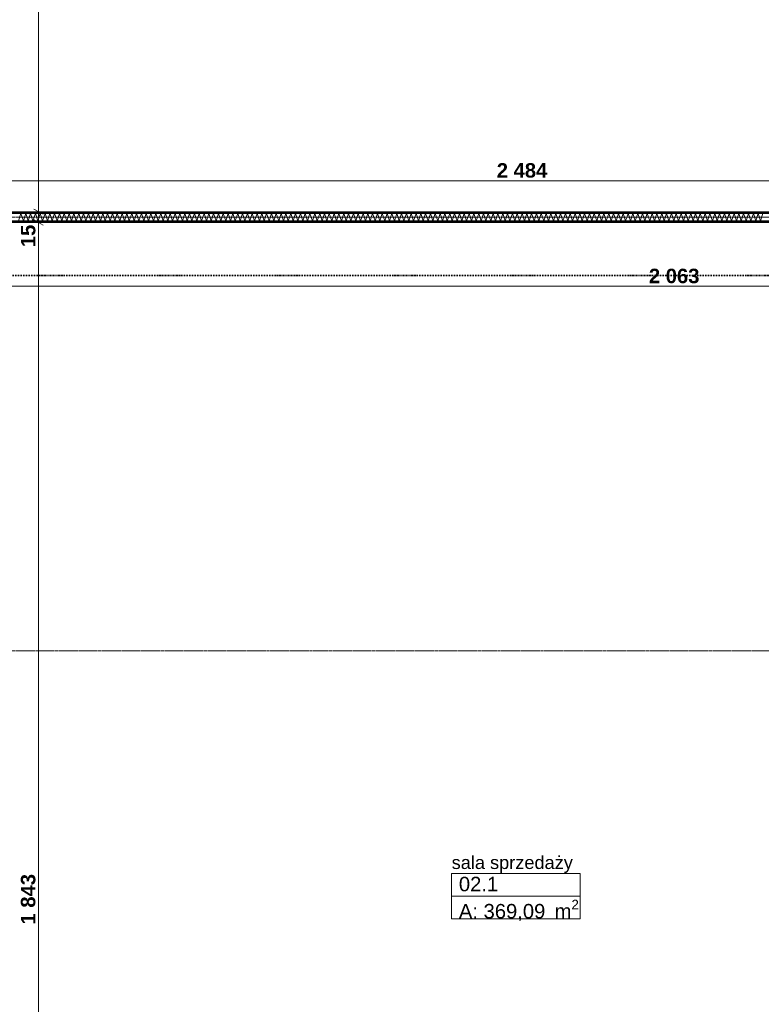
# Model space of a CAD drawing. Extents: x -7314 to 11761, y 144 to 9383.
# Tile 23 of 193: x 1477 to 2503, y 1498 to 2860. Entities that reach past the tile are written whole.
import ezdxf
from ezdxf.xclip import XClip

# ---------------------------------------------------------------- set-up
doc = ezdxf.new("R2010")
doc.units = 0
doc.header["$MEASUREMENT"] = 0
doc.header["$XCLIPFRAME"] = 0
for name, pattern in [('Krawędzie ukryte', [68, 48, -20]), ('Kropki i Kreski', [144, 72, -36, 0, -36]), ('Wipeout_Contour', [20000, 0, -20000])]:
    doc.linetypes.add(name, pattern=pattern)
for name, color, linetype in [('FORMA - Arch 01 - 220-A Ściany', 7, 'Continuous'), ('FORMA - Arch 01 - 410-K Osie', 7, 'Continuous'), ('FORMA - Arch 01 - PZT-5 Opisy ogólne', 7, 'Continuous'), ('FORMA - Arch 02 - Strefy', 7, 'Continuous'), ('FORMA - Arch 04 - Wymiary ogólne', 7, 'Continuous')]:
    doc.layers.add(name, color=color, linetype=linetype)
doc.styles.add('STYL_AUTOMATYCZNY_2', font='arial.ttf')
doc.styles.add('STYL_AUTOMATYCZNY_9', font='arial.ttf')
pattern_1 = [(0, (4185.3, -5972.398), (0, 7.5), [0, -7.5])]

# ---------------------------------------------------------------- blocks, each defined once
blk = doc.blocks.new('*X371')
at = {"layer": 'FORMA - Arch 01 - 220-A Ściany', "color": 7, "linetype": 'Continuous', "lineweight": 5, "ltscale": 0.025}
for p, q in [((1475.3, 2581.9), (1478.6, 2591.9)), ((1478.6, 2591.9), (1482, 2581.9)), ((1482, 2581.9), (1485.3, 2591.9)), ((1485.3, 2591.9), (1488.6, 2581.9)), ((1488.6, 2581.9), (1492, 2591.9)), ((1492, 2591.9), (1495.3, 2581.9)), ((1495.3, 2581.9), (1498.6, 2591.9)), ((1498.6, 2591.9), (1502, 2581.9)), ((1502, 2581.9), (1505.3, 2591.9)), ((1505.3, 2591.9), (1508.6, 2581.9)), ((1508.6, 2581.9), (1512, 2591.9)), ((1512, 2591.9), (1515.3, 2581.9)), ((1515.3, 2581.9), (1518.6, 2591.9)), ((1518.6, 2591.9), (1522, 2581.9)), ((1522, 2581.9), (1525.3, 2591.9)), ((1525.3, 2591.9), (1528.6, 2581.9)), ((1528.6, 2581.9), (1532, 2591.9)), ((1532, 2591.9), (1535.3, 2581.9)), ((1535.3, 2581.9), (1538.6, 2591.9)), ((1538.6, 2591.9), (1542, 2581.9)), ((1542, 2581.9), (1545.3, 2591.9)), ((1545.3, 2591.9), (1548.6, 2581.9)), ((1548.6, 2581.9), (1552, 2591.9)), ((1552, 2591.9), (1555.3, 2581.9)), ((1555.3, 2581.9), (1558.6, 2591.9)), ((1558.6, 2591.9), (1562, 2581.9)), ((1562, 2581.9), (1565.3, 2591.9)), ((1565.3, 2591.9), (1568.6, 2581.9)), ((1568.6, 2581.9), (1572, 2591.9)), ((1572, 2591.9), (1575.3, 2581.9)), ((1575.3, 2581.9), (1578.6, 2591.9)), ((1578.6, 2591.9), (1582, 2581.9)), ((1582, 2581.9), (1585.3, 2591.9)), ((1585.3, 2591.9), (1588.6, 2581.9)), ((1588.6, 2581.9), (1592, 2591.9)), ((1592, 2591.9), (1595.3, 2581.9)), ((1595.3, 2581.9), (1598.6, 2591.9)), ((1598.6, 2591.9), (1602, 2581.9)), ((1602, 2581.9), (1605.3, 2591.9)), ((1605.3, 2591.9), (1608.6, 2581.9)), ((1608.6, 2581.9), (1612, 2591.9)), ((1612, 2591.9), (1615.3, 2581.9)), ((1615.3, 2581.9), (1618.6, 2591.9)), ((1618.6, 2591.9), (1622, 2581.9)), ((1622, 2581.9), (1625.3, 2591.9)), ((1625.3, 2591.9), (1628.6, 2581.9)), ((1628.6, 2581.9), (1632, 2591.9)), ((1632, 2591.9), (1635.3, 2581.9)), ((1635.3, 2581.9), (1638.6, 2591.9)), ((1638.6, 2591.9), (1642, 2581.9)), ((1642, 2581.9), (1645.3, 2591.9)), ((1645.3, 2591.9), (1648.6, 2581.9)), ((1648.6, 2581.9), (1652, 2591.9)), ((1652, 2591.9), (1655.3, 2581.9)), ((1655.3, 2581.9), (1658.6, 2591.9)), ((1658.6, 2591.9), (1662, 2581.9)), ((1662, 2581.9), (1665.3, 2591.9)), ((1665.3, 2591.9), (1668.6, 2581.9)), ((1668.6, 2581.9), (1672, 2591.9)), ((1672, 2591.9), (1675.3, 2581.9)), ((1675.3, 2581.9), (1678.6, 2591.9)), ((1678.6, 2591.9), (1682, 2581.9)), ((1682, 2581.9), (1685.3, 2591.9)), ((1685.3, 2591.9), (1688.6, 2581.9)), ((1688.6, 2581.9), (1692, 2591.9)), ((1692, 2591.9), (1695.3, 2581.9)), ((1695.3, 2581.9), (1698.6, 2591.9)), ((1698.6, 2591.9), (1702, 2581.9)), ((1702, 2581.9), (1705.3, 2591.9)), ((1705.3, 2591.9), (1708.6, 2581.9)), ((1708.6, 2581.9), (1712, 2591.9)), ((1712, 2591.9), (1715.3, 2581.9)), ((1715.3, 2581.9), (1718.6, 2591.9)), ((1718.6, 2591.9), (1722, 2581.9)), ((1722, 2581.9), (1725.3, 2591.9)), ((1725.3, 2591.9), (1728.6, 2581.9)), ((1728.6, 2581.9), (1732, 2591.9)), ((1732, 2591.9), (1735.3, 2581.9)), ((1735.3, 2581.9), (1738.6, 2591.9)), ((1738.6, 2591.9), (1742, 2581.9)), ((1742, 2581.9), (1745.3, 2591.9)), ((1745.3, 2591.9), (1748.6, 2581.9)), ((1748.6, 2581.9), (1752, 2591.9)), ((1752, 2591.9), (1755.3, 2581.9)), ((1755.3, 2581.9), (1758.6, 2591.9)), ((1758.6, 2591.9), (1762, 2581.9)), ((1762, 2581.9), (1765.3, 2591.9)), ((1765.3, 2591.9), (1768.6, 2581.9)), ((1768.6, 2581.9), (1772, 2591.9)), ((1772, 2591.9), (1775.3, 2581.9)), ((1775.3, 2581.9), (1778.6, 2591.9)), ((1778.6, 2591.9), (1782, 2581.9)), ((1782, 2581.9), (1785.3, 2591.9)), ((1785.3, 2591.9), (1788.6, 2581.9)), ((1788.6, 2581.9), (1792, 2591.9)), ((1792, 2591.9), (1795.3, 2581.9)), ((1795.3, 2581.9), (1798.6, 2591.9)), ((1798.6, 2591.9), (1802, 2581.9)), ((1802, 2581.9), (1805.3, 2591.9)), ((1805.3, 2591.9), (1808.6, 2581.9)), ((1808.6, 2581.9), (1812, 2591.9)), ((1812, 2591.9), (1815.3, 2581.9)), ((1815.3, 2581.9), (1818.6, 2591.9)), ((1818.6, 2591.9), (1822, 2581.9)), ((1822, 2581.9), (1825.3, 2591.9)), ((1825.3, 2591.9), (1828.6, 2581.9)), ((1828.6, 2581.9), (1832, 2591.9)), ((1832, 2591.9), (1835.3, 2581.9)), ((1835.3, 2581.9), (1838.6, 2591.9)), ((1838.6, 2591.9), (1842, 2581.9)), ((1842, 2581.9), (1845.3, 2591.9)), ((1845.3, 2591.9), (1848.6, 2581.9)), ((1848.6, 2581.9), (1852, 2591.9)), ((1852, 2591.9), (1855.3, 2581.9)), ((1855.3, 2581.9), (1858.6, 2591.9)), ((1858.6, 2591.9), (1862, 2581.9)), ((1862, 2581.9), (1865.3, 2591.9)), ((1865.3, 2591.9), (1868.6, 2581.9)), ((1868.6, 2581.9), (1872, 2591.9)), ((1872, 2591.9), (1875.3, 2581.9)), ((1875.3, 2581.9), (1878.6, 2591.9)), ((1878.6, 2591.9), (1882, 2581.9)), ((1882, 2581.9), (1885.3, 2591.9)), ((1885.3, 2591.9), (1888.6, 2581.9)), ((1888.6, 2581.9), (1892, 2591.9)), ((1892, 2591.9), (1895.3, 2581.9)), ((1895.3, 2581.9), (1898.6, 2591.9)), ((1898.6, 2591.9), (1902, 2581.9)), ((1902, 2581.9), (1905.3, 2591.9)), ((1905.3, 2591.9), (1908.6, 2581.9)), ((1908.6, 2581.9), (1912, 2591.9)), ((1912, 2591.9), (1915.3, 2581.9)), ((1915.3, 2581.9), (1918.6, 2591.9)), ((1918.6, 2591.9), (1922, 2581.9)), ((1922, 2581.9), (1925.3, 2591.9)), ((1925.3, 2591.9), (1928.6, 2581.9)), ((1928.6, 2581.9), (1932, 2591.9)), ((1932, 2591.9), (1935.3, 2581.9)), ((1935.3, 2581.9), (1938.6, 2591.9)), ((1938.6, 2591.9), (1942, 2581.9)), ((1942, 2581.9), (1945.3, 2591.9)), ((1945.3, 2591.9), (1948.6, 2581.9)), ((1948.6, 2581.9), (1952, 2591.9)), ((1952, 2591.9), (1955.3, 2581.9)), ((1955.3, 2581.9), (1958.6, 2591.9)), ((1958.6, 2591.9), (1962, 2581.9)), ((1962, 2581.9), (1965.3, 2591.9)), ((1965.3, 2591.9), (1968.6, 2581.9)), ((1968.6, 2581.9), (1972, 2591.9)), ((1972, 2591.9), (1975.3, 2581.9)), ((1975.3, 2581.9), (1978.6, 2591.9)), ((1978.6, 2591.9), (1982, 2581.9)), ((1982, 2581.9), (1985.3, 2591.9)), ((1985.3, 2591.9), (1988.6, 2581.9)), ((1988.6, 2581.9), (1992, 2591.9)), ((1992, 2591.9), (1995.3, 2581.9)), ((1995.3, 2581.9), (1998.6, 2591.9)), ((1998.6, 2591.9), (2002, 2581.9)), ((2002, 2581.9), (2005.3, 2591.9)), ((2005.3, 2591.9), (2008.6, 2581.9)), ((2008.6, 2581.9), (2012, 2591.9)), ((2012, 2591.9), (2015.3, 2581.9)), ((2015.3, 2581.9), (2018.6, 2591.9)), ((2018.6, 2591.9), (2022, 2581.9)), ((2022, 2581.9), (2025.3, 2591.9)), ((2025.3, 2591.9), (2028.6, 2581.9)), ((2028.6, 2581.9), (2032, 2591.9)), ((2032, 2591.9), (2035.3, 2581.9)), ((2035.3, 2581.9), (2038.6, 2591.9)), ((2038.6, 2591.9), (2042, 2581.9)), ((2042, 2581.9), (2045.3, 2591.9)), ((2045.3, 2591.9), (2048.6, 2581.9)), ((2048.6, 2581.9), (2052, 2591.9)), ((2052, 2591.9), (2055.3, 2581.9)), ((2055.3, 2581.9), (2058.6, 2591.9)), ((2058.6, 2591.9), (2062, 2581.9)), ((2062, 2581.9), (2065.3, 2591.9)), ((2065.3, 2591.9), (2068.6, 2581.9)), ((2068.6, 2581.9), (2072, 2591.9)), ((2072, 2591.9), (2075.3, 2581.9)), ((2075.3, 2581.9), (2078.6, 2591.9)), ((2078.6, 2591.9), (2082, 2581.9)), ((2082, 2581.9), (2085.3, 2591.9)), ((2085.3, 2591.9), (2088.6, 2581.9)), ((2088.6, 2581.9), (2092, 2591.9)), ((2092, 2591.9), (2095.3, 2581.9)), ((2095.3, 2581.9), (2098.6, 2591.9)), ((2098.6, 2591.9), (2102, 2581.9)), ((2102, 2581.9), (2105.3, 2591.9)), ((2105.3, 2591.9), (2108.6, 2581.9)), ((2108.6, 2581.9), (2112, 2591.9)), ((2112, 2591.9), (2115.3, 2581.9)), ((2115.3, 2581.9), (2118.6, 2591.9)), ((2118.6, 2591.9), (2122, 2581.9)), ((2122, 2581.9), (2125.3, 2591.9)), ((2125.3, 2591.9), (2128.6, 2581.9)), ((2128.6, 2581.9), (2132, 2591.9)), ((2132, 2591.9), (2135.3, 2581.9)), ((2135.3, 2581.9), (2138.6, 2591.9)), ((2138.6, 2591.9), (2142, 2581.9)), ((2142, 2581.9), (2145.3, 2591.9)), ((2145.3, 2591.9), (2148.6, 2581.9)), ((2148.6, 2581.9), (2152, 2591.9)), ((2152, 2591.9), (2155.3, 2581.9)), ((2155.3, 2581.9), (2158.6, 2591.9)), ((2158.6, 2591.9), (2162, 2581.9)), ((2162, 2581.9), (2165.3, 2591.9)), ((2165.3, 2591.9), (2168.6, 2581.9)), ((2168.6, 2581.9), (2172, 2591.9)), ((2172, 2591.9), (2175.3, 2581.9)), ((2175.3, 2581.9), (2178.6, 2591.9)), ((2178.6, 2591.9), (2182, 2581.9)), ((2182, 2581.9), (2185.3, 2591.9)), ((2185.3, 2591.9), (2188.6, 2581.9)), ((2188.6, 2581.9), (2192, 2591.9)), ((2192, 2591.9), (2195.3, 2581.9)), ((2195.3, 2581.9), (2198.6, 2591.9)), ((2198.6, 2591.9), (2202, 2581.9)), ((2202, 2581.9), (2205.3, 2591.9)), ((2205.3, 2591.9), (2208.6, 2581.9)), ((2208.6, 2581.9), (2212, 2591.9)), ((2212, 2591.9), (2215.3, 2581.9)), ((2215.3, 2581.9), (2218.6, 2591.9)), ((2218.6, 2591.9), (2222, 2581.9)), ((2222, 2581.9), (2225.3, 2591.9)), ((2225.3, 2591.9), (2228.6, 2581.9)), ((2228.6, 2581.9), (2232, 2591.9)), ((2232, 2591.9), (2235.3, 2581.9)), ((2235.3, 2581.9), (2238.6, 2591.9)), ((2238.6, 2591.9), (2242, 2581.9)), ((2242, 2581.9), (2245.3, 2591.9)), ((2245.3, 2591.9), (2248.6, 2581.9)), ((2248.6, 2581.9), (2252, 2591.9)), ((2252, 2591.9), (2255.3, 2581.9)), ((2255.3, 2581.9), (2258.6, 2591.9)), ((2258.6, 2591.9), (2262, 2581.9)), ((2262, 2581.9), (2265.3, 2591.9)), ((2265.3, 2591.9), (2268.6, 2581.9)), ((2268.6, 2581.9), (2272, 2591.9)), ((2272, 2591.9), (2275.3, 2581.9)), ((2275.3, 2581.9), (2278.6, 2591.9)), ((2278.6, 2591.9), (2282, 2581.9)), ((2282, 2581.9), (2285.3, 2591.9)), ((2285.3, 2591.9), (2288.6, 2581.9)), ((2288.6, 2581.9), (2292, 2591.9)), ((2292, 2591.9), (2295.3, 2581.9)), ((2295.3, 2581.9), (2298.6, 2591.9)), ((2298.6, 2591.9), (2302, 2581.9)), ((2302, 2581.9), (2305.3, 2591.9)), ((2305.3, 2591.9), (2308.6, 2581.9)), ((2308.6, 2581.9), (2312, 2591.9)), ((2312, 2591.9), (2315.3, 2581.9)), ((2315.3, 2581.9), (2318.6, 2591.9)), ((2318.6, 2591.9), (2322, 2581.9)), ((2322, 2581.9), (2325.3, 2591.9)), ((2325.3, 2591.9), (2328.6, 2581.9)), ((2328.6, 2581.9), (2332, 2591.9)), ((2332, 2591.9), (2335.3, 2581.9)), ((2335.3, 2581.9), (2338.6, 2591.9)), ((2338.6, 2591.9), (2342, 2581.9)), ((2342, 2581.9), (2345.3, 2591.9)), ((2345.3, 2591.9), (2348.6, 2581.9)), ((2348.6, 2581.9), (2352, 2591.9)), ((2352, 2591.9), (2355.3, 2581.9)), ((2355.3, 2581.9), (2358.6, 2591.9)), ((2358.6, 2591.9), (2362, 2581.9)), ((2362, 2581.9), (2365.3, 2591.9)), ((2365.3, 2591.9), (2368.6, 2581.9)), ((2368.6, 2581.9), (2372, 2591.9)), ((2372, 2591.9), (2375.3, 2581.9)), ((2375.3, 2581.9), (2378.6, 2591.9)), ((2378.6, 2591.9), (2382, 2581.9)), ((2382, 2581.9), (2385.3, 2591.9)), ((2385.3, 2591.9), (2388.6, 2581.9)), ((2388.6, 2581.9), (2392, 2591.9)), ((2392, 2591.9), (2395.3, 2581.9)), ((2395.3, 2581.9), (2398.6, 2591.9)), ((2398.6, 2591.9), (2402, 2581.9)), ((2402, 2581.9), (2405.3, 2591.9)), ((2405.3, 2591.9), (2408.6, 2581.9)), ((2408.6, 2581.9), (2412, 2591.9)), ((2412, 2591.9), (2415.3, 2581.9)), ((2415.3, 2581.9), (2418.6, 2591.9)), ((2418.6, 2591.9), (2422, 2581.9)), ((2422, 2581.9), (2425.3, 2591.9)), ((2425.3, 2591.9), (2428.6, 2581.9)), ((2428.6, 2581.9), (2432, 2591.9)), ((2432, 2591.9), (2435.3, 2581.9)), ((2435.3, 2581.9), (2438.6, 2591.9)), ((2438.6, 2591.9), (2442, 2581.9)), ((2442, 2581.9), (2445.3, 2591.9)), ((2445.3, 2591.9), (2448.6, 2581.9)), ((2448.6, 2581.9), (2452, 2591.9)), ((2452, 2591.9), (2455.3, 2581.9)), ((2455.3, 2581.9), (2458.6, 2591.9)), ((2458.6, 2591.9), (2462, 2581.9)), ((2462, 2581.9), (2465.3, 2591.9)), ((2465.3, 2591.9), (2468.6, 2581.9)), ((2468.6, 2581.9), (2472, 2591.9)), ((2472, 2591.9), (2475.3, 2581.9)), ((2475.3, 2581.9), (2478.6, 2591.9)), ((2478.6, 2591.9), (2482, 2581.9)), ((2482, 2581.9), (2485.3, 2591.9)), ((2485.3, 2591.9), (2488.6, 2581.9)), ((2488.6, 2581.9), (2492, 2591.9)), ((2492, 2591.9), (2495.3, 2581.9)), ((2495.3, 2581.9), (2498.6, 2591.9)), ((2498.6, 2591.9), (2502, 2581.9)), ((2502, 2581.9), (2505.3, 2591.9))]:
    blk.add_line(p, q, dxfattribs=at)
blk = doc.blocks.new('Rysunek_1_1', base_point=(4185.3, -5972.4))
at = {"layer": 'FORMA - Arch 01 - 410-K Osie', "color": 7, "linetype": 'Krawędzie ukryte', "lineweight": 13, "ltscale": 0.025}
blk.add_line((3420.8, 1986.9), (587.6, 1986.9), dxfattribs=at)
at = {"layer": 'FORMA - Arch 01 - PZT-5 Opisy ogólne', "color": 7, "linetype": 'Kropki i Kreski', "lineweight": 35, "ltscale": 0.025}
blk.add_line((701.2, 2506), (3901.9, 2506), dxfattribs=at)
at = {"layer": 'FORMA - Arch 02 - Strefy', "color": 7, "linetype": 'Continuous', "lineweight": 13, "ltscale": 0.025}
for p, q in [((2074.6, 1679.2), (2252.5, 1679.2)), ((2074.6, 1647.8), (2074.6, 1679.2)), ((2252.5, 1679.2), (2252.5, 1647.8)), ((2252.5, 1647.8), (2074.6, 1647.8)), ((2074.6, 1647.8), (2252.5, 1647.8)), ((2074.6, 1616.3), (2074.6, 1647.8)), ((2252.5, 1647.8), (2252.5, 1616.3)), ((2252.5, 1616.3), (2074.6, 1616.3))]:
    blk.add_line(p, q, dxfattribs=at)
at = {"layer": 'FORMA - Arch 04 - Wymiary ogólne', "color": 154, "linetype": 'Continuous', "lineweight": 13, "ltscale": 0.025}
for p, q in [((3398, 2637.2), (914, 2637.2)), ((3398, 2491.2), (1335, 2491.2))]:
    blk.add_line(p, q, dxfattribs=at)
at = {"layer": 'FORMA - Arch 02 - Strefy', "color": 7, "linetype": 'Continuous', "lineweight": 13, "attachment_point": 1, "style": 'STYL_AUTOMATYCZNY_2'}
for s, insert, char_height in [('\\A1;{\\pql;\\pt0,460;\\fArial|b0|i0|c238|p0;\\W1.000000;sala sprzedaży\\fArial|b0|i0|c238|p0;\\W1.000000;\\A1{\\H.66x;\\S^  ;}\\fArial|b0|i0|c238|p0;\\W1.000000;\\fArial|b0|i0|c238|p0;\\W1.000000;\\A1{\\H.66x;\\S^  ;}}', (2074.6, 1703.4), 18), ('\\A1;{\\pql;\\pt0,460;\\fArial|b0|i0|c238|p0;\\W1.000000;02.1\\fArial|b0|i0|c238|p0;\\W1.000000;\\A1{\\H.66x;\\S^  ;}\\fArial|b0|i0|c238|p0;\\W1.000000;\\fArial|b0|i0|c238|p0;\\W1.000000;\\A1{\\H.66x;\\S^  ;}}', (2084.6, 1674.6), 20), ('\\A1;{\\pql;\\pt0,460;\\fArial|b0|i0|c238|p0;\\W1.000000;A: 369,09\\fArial|b0|i0|c238|p0;\\W1.000000;\\A1{\\H.66x;\\S^  ;}\\fArial|b0|i0|c238|p0;\\W1.000000; m\\fArial|b0|i0|c238|p0;\\W1.000000;\\A1{\\H.66x;\\S2^  ;}}', (2084.6, 1642.9), 20)]:
    blk.add_mtext(s, dxfattribs=dict(at, insert=insert, char_height=char_height))
at = {"layer": 'FORMA - Arch 04 - Wymiary ogólne', "color": 154, "linetype": 'Continuous', "lineweight": 13, "char_height": 20, "width": 68.638, "attachment_point": 7, "style": 'STYL_AUTOMATYCZNY_9'}
for s, insert in [('\\A1;{\\pql;\\fArial|b1|i0|c238|p0;\\W1.000000;2\xa0484}', (2137, 2641.2)), ('\\A1;{\\pql;\\fArial|b1|i0|c238|p0;\\W1.000000;2\xa0063}', (2347.5, 2495.2))]:
    blk.add_mtext(s, dxfattribs=dict(at, insert=insert))
at = {"layer": 'FORMA - Arch 04 - Wymiary ogólne', "color": 154, "linetype": 'Continuous', "lineweight": 13, "insert": (1498.9, 1608.6), "char_height": 20, "width": 68.638, "attachment_point": 7, "rotation": 90, "style": 'STYL_AUTOMATYCZNY_9'}
blk.add_mtext('\\A1;{\\pql;\\fArial|b1|i0|c238|p0;\\W1.000000;1\xa0843}', dxfattribs=at)
at = {"color": 254, "linetype": 'Wipeout_Contour', "lineweight": 0, "ltscale": 13912.844038}
blk.add_wipeout([(954, 2593.1), (3294.1, 2593.1), (3294.7, 2594.4), (954, 2594.4)], dxfattribs=at).dxf.layer = 'FORMA - Arch 01 - 220-A Ściany'
at = {"color": 254, "linetype": 'Wipeout_Contour', "lineweight": 0, "ltscale": 13977.844258}
blk.add_wipeout([(3294.1, 2580.6), (1099.8, 2580.6), (1099.8, 2579.4), (3294.7, 2579.4)], dxfattribs=at).dxf.layer = 'FORMA - Arch 01 - 220-A Ściany'
at = {"layer": 'FORMA - Arch 01 - 220-A Ściany', "linetype": 'Continuous', "lineweight": 5}
h = blk.add_hatch(dxfattribs=at)
h.set_pattern_fill('Gips_0001', style=0, pattern_type=2)
h.set_pattern_definition(pattern_1)
h.paths.add_polyline_path([(954, 2593.1), (3294.1, 2593.1), (3294.7, 2594.4), (954, 2594.4)])
h = blk.add_hatch(dxfattribs=at)
h.set_pattern_fill('Gips_0001', style=0, pattern_type=2)
h.set_pattern_definition(pattern_1)
h.paths.add_polyline_path([(3294.1, 2580.6), (1099.8, 2580.6), (1099.8, 2579.4), (3294.7, 2579.4)])
at = {"color": 254, "linetype": 'Wipeout_Contour', "lineweight": 0, "ltscale": 13908.170612}
blk.add_wipeout([(954, 2591.9), (3293.8, 2591.9), (3294, 2593.1), (954, 2593.1)], dxfattribs=at).dxf.layer = 'FORMA - Arch 01 - 220-A Ściany'
at = {"color": 254, "linetype": 'Wipeout_Contour', "lineweight": 0, "ltscale": 13980.029754}
blk.add_wipeout([(3293.8, 2581.9), (1098.5, 2581.9), (1098.5, 2580.6), (3294.1, 2580.6)], dxfattribs=at).dxf.layer = 'FORMA - Arch 01 - 220-A Ściany'
at = {"layer": 'FORMA - Arch 01 - 220-A Ściany', "linetype": 'Continuous', "lineweight": 5}
h = blk.add_hatch(dxfattribs=at)
h.set_pattern_fill('Gips_0001', style=0, pattern_type=2)
h.set_pattern_definition(pattern_1)
h.paths.add_polyline_path([(954, 2591.9), (3293.8, 2591.9), (3294, 2593.1), (954, 2593.1)])
h = blk.add_hatch(dxfattribs=at)
h.set_pattern_fill('Gips_0001', style=0, pattern_type=2)
h.set_pattern_definition(pattern_1)
h.paths.add_polyline_path([(3293.8, 2581.9), (1098.5, 2581.9), (1098.5, 2580.6), (3294.1, 2580.6)])
at = {"layer": 'FORMA - Arch 04 - Wymiary ogólne', "color": 154, "linetype": 'Continuous', "lineweight": 13, "insert": (1498.9, 2545.3), "char_height": 20, "width": 30.509, "attachment_point": 7, "rotation": 90, "style": 'STYL_AUTOMATYCZNY_9'}
blk.add_mtext('\\A1;{\\pql;\\fArial|b1|i0|c238|p0;\\W1.000000;15}', dxfattribs=at)
at = {"color": 254, "linetype": 'Wipeout_Contour', "lineweight": 0, "ltscale": 18183.405841}
blk.add_wipeout([(3293.8, 2591.9), (1097.3, 2591.9), (1097.3, 2581.9), (3293.8, 2581.9), (3293, 2586.9)], dxfattribs=at).dxf.layer = 'FORMA - Arch 01 - 220-A Ściany'
at = {"layer": 'FORMA - Arch 01 - 220-A Ściany', "color": 7, "linetype": 'Continuous', "lineweight": 13, "ltscale": 0.025}
for p, q in [((3294.1, 2593.1), (954, 2593.1)), ((3293.8, 2591.9), (1097.3, 2591.9)), ((1097.3, 2581.9), (3293.8, 2581.9)), ((1098.5, 2580.6), (3294.1, 2580.6))]:
    blk.add_line(p, q, dxfattribs=at)
at = {"layer": 'FORMA - Arch 01 - 220-A Ściany', "color": 7, "linetype": 'Continuous', "lineweight": 15, "ltscale": 0.025, "flags": 128}
for points in [[(3294.7, 2594.4), (954, 2594.4)], [(1099.8, 2579.4), (3294.7, 2579.4)]]:
    blk.add_lwpolyline(points, dxfattribs=at)
at = {"layer": 'FORMA - Arch 01 - 410-K Osie', "color": 7, "linetype": 'Krawędzie ukryte', "lineweight": 13, "ltscale": 0.025}
blk.add_line((3420.8, 2586.9), (587.6, 2586.9), dxfattribs=at)
at = {"layer": 'FORMA - Arch 04 - Wymiary ogólne', "color": 154, "linetype": 'Continuous', "lineweight": 13, "ltscale": 0.025}
for p, q in [((1502.9, 2594.4), (1502.9, 4192.4)), ((1512.3, 2594.4), (1493.5, 2594.4)), ((1496.7, 2598), (1509.2, 2590.8)), ((1502.9, 2579.4), (1502.9, 2594.4)), ((1512.3, 2579.4), (1493.5, 2579.4)), ((1496.7, 2583), (1509.2, 2575.8)), ((1502.9, 736.9), (1502.9, 2579.4))]:
    blk.add_line(p, q, dxfattribs=at)
at = {"color": 7, "linetype": 'Continuous', "lineweight": 13, "ltscale": 0.025}
blk.add_blockref('*X371', (0, 0), dxfattribs=at)

msp = doc.modelspace()

# ---------------------------------------------------------------- block references
at = {"lineweight": 20}
ref = msp.add_blockref('Rysunek_1_1', (4185.29965, -5972.39804), dxfattribs=at)
XClip(ref).set_block_clipping_path([(254.0251470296, 246.5573808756), (9689.7973583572, 9358.9497337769)])

doc.saveas('drawing.dxf')
